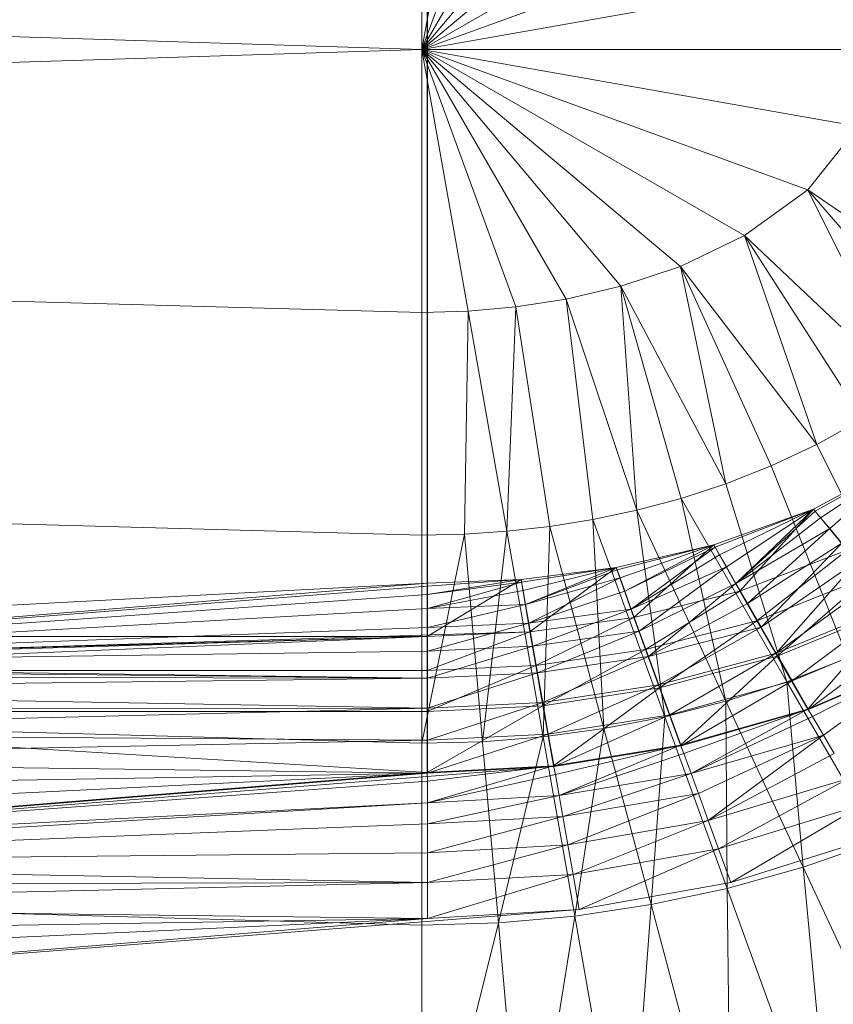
# Model space of a CAD drawing. Header units: metres. Extents: x 397.7 to 427.5, y 12.7 to 28.4.
# Tile 54 of 85: x 408.0177 to 408.1106, y 26.2021 to 26.3146. Entities that reach past the tile are written whole.
import ezdxf

# ---------------------------------------------------------------- set-up
doc = ezdxf.new("R2010")
doc.units = ezdxf.units.M
doc.layers.add('A-DETL-____-MBND', color=7, linetype='Continuous', lineweight=18)

# ---------------------------------------------------------------- blocks, each defined once
blk = doc.blocks.new('Family - Inodor P4-153813-07_PCI_P4')
at = {"layer": 'A-DETL-____-MBND', "color": 253, "true_color": 0xaaaaaa}
for p, q in [((0.51154, 0.26697), (0.51154, 0.13288)), ((0.51154, 0.13288), (0.51154, 0.26697)), ((0.5116, 0.13894), (0.5116, 0.2609)), ((0.5116, 0.13894), (0.5116, 0.2609)), ((0.51095, 0.19991), (0.51095, 0.22997)), ((0.51623, 0.22982), (0.51095, 0.19991)), ((0.52166, 0.22933), (0.51095, 0.19991)), ((0.52742, 0.22843), (0.51095, 0.19991)), ((0.53366, 0.22697), (0.51095, 0.19991)), ((0.54048, 0.22469), (0.51095, 0.19991)), ((0.54779, 0.22118), (0.51095, 0.19991)), ((0.55503, 0.21596), (0.51095, 0.19991)), ((0.51095, 0.19991), (0.00127, 0.2159)), ((0.5608, 0.2087), (0.51095, 0.19991)), ((0.51095, 0.19991), (0.00127, 0.18393)), ((0.56308, 0.19991), (0.51095, 0.19991)), ((0.5608, 0.19112), (0.51095, 0.19991)), ((0.55503, 0.18387), (0.51095, 0.19991)), ((0.51095, 0.19991), (0.51095, 0.16986)), ((0.54779, 0.17865), (0.51095, 0.19991)), ((0.54048, 0.17514), (0.51095, 0.19991)), ((0.53366, 0.17286), (0.51095, 0.19991)), ((0.52742, 0.17139), (0.51095, 0.19991)), ((0.52166, 0.1705), (0.51095, 0.19991)), ((0.51623, 0.17001), (0.51095, 0.19991)), ((0.5608, 0.19112), (0.55503, 0.18387)), ((0.51095, 0.16986), (0.00127, 0.18393)), ((0.55503, 0.18387), (0.54779, 0.17865)), ((0.57592, 0.16962), (0.55503, 0.18387)), ((0.55503, 0.18387), (0.56637, 0.16111)), ((0.5713, 0.16507), (0.55503, 0.18387)), ((0.54779, 0.17865), (0.54048, 0.17514)), ((0.56637, 0.16111), (0.54779, 0.17865)), ((0.54779, 0.17865), (0.55607, 0.1548)), ((0.56126, 0.1577), (0.54779, 0.17865)), ((0.54048, 0.17514), (0.53366, 0.17286)), ((0.55607, 0.1548), (0.54048, 0.17514)), ((0.54048, 0.17514), (0.54568, 0.15031)), ((0.55086, 0.15235), (0.54048, 0.17514)), ((0.53366, 0.17286), (0.52742, 0.17139)), ((0.54568, 0.15031), (0.53366, 0.17286)), ((0.53366, 0.17286), (0.53549, 0.14729)), ((0.54056, 0.14864), (0.53366, 0.17286)), ((0.52742, 0.17139), (0.52166, 0.1705)), ((0.53549, 0.14729), (0.52742, 0.17139)), ((0.52742, 0.17139), (0.53049, 0.14623)), ((0.51623, 0.17001), (0.51095, 0.16986)), ((0.51095, 0.16986), (0.51095, 0.14444)), ((0.51623, 0.17001), (0.5158, 0.14455)), ((0.52166, 0.1705), (0.51623, 0.17001)), ((0.52066, 0.14488), (0.51623, 0.17001)), ((0.52166, 0.1705), (0.52066, 0.14488)), ((0.52555, 0.14543), (0.52166, 0.1705)), ((0.51095, 0.14444), (0.00127, 0.15852)), ((0.56126, 0.1577), (0.55607, 0.1548)), ((0.55607, 0.1548), (0.55086, 0.15235)), ((0.55607, 0.1548), (0.56654, 0.13366)), ((0.55567, 0.14741), (0.56699, 0.15344)), ((0.55567, 0.14741), (0.56699, 0.15344)), ((0.56699, 0.15344), (0.55567, 0.14741)), ((0.55567, 0.14741), (0.56699, 0.15344)), ((0.55587, 0.14717), (0.56699, 0.15344)), ((0.55587, 0.14717), (0.56699, 0.15344)), ((0.5565, 0.14641), (0.56699, 0.15344)), ((0.5565, 0.14641), (0.56699, 0.15344)), ((0.55753, 0.14519), (0.56699, 0.15344)), ((0.55753, 0.14519), (0.56699, 0.15344)), ((0.55086, 0.15235), (0.54568, 0.15031)), ((0.55086, 0.15235), (0.55962, 0.13041)), ((0.54568, 0.15031), (0.54056, 0.14864)), ((0.54568, 0.15031), (0.55265, 0.12769)), ((0.54056, 0.14864), (0.53549, 0.14729)), ((0.55265, 0.12769), (0.54056, 0.14864)), ((0.54056, 0.14864), (0.54567, 0.12547)), ((0.54428, 0.14332), (0.55567, 0.14741)), ((0.54428, 0.14332), (0.55567, 0.14741)), ((0.55567, 0.14741), (0.54428, 0.14332)), ((0.54428, 0.14332), (0.55567, 0.14741)), ((0.54444, 0.14305), (0.55567, 0.14741)), ((0.54444, 0.14305), (0.55567, 0.14741)), ((0.54493, 0.1422), (0.55567, 0.14741)), ((0.54493, 0.1422), (0.55567, 0.14741)), ((0.54573, 0.14081), (0.55567, 0.14741)), ((0.54573, 0.14081), (0.55567, 0.14741)), ((0.54681, 0.13893), (0.55567, 0.14741)), ((0.54681, 0.13893), (0.55567, 0.14741)), ((0.54726, 0.13804), (0.55567, 0.14741)), ((0.54726, 0.13804), (0.55567, 0.14741)), ((0.55952, 0.14272), (0.55567, 0.14741)), ((0.55952, 0.14272), (0.55567, 0.14741)), ((0.55587, 0.14717), (0.55567, 0.14741)), ((0.55587, 0.14717), (0.55567, 0.14741)), ((0.53049, 0.14623), (0.52555, 0.14543)), ((0.53549, 0.14729), (0.53049, 0.14623)), ((0.53869, 0.1237), (0.53049, 0.14623)), ((0.53049, 0.14623), (0.53173, 0.12235)), ((0.54567, 0.12547), (0.53549, 0.14729)), ((0.53549, 0.14729), (0.53869, 0.1237)), ((0.55587, 0.14717), (0.54681, 0.13893)), ((0.54681, 0.13893), (0.55587, 0.14717)), ((0.5565, 0.14641), (0.54681, 0.13893)), ((0.54681, 0.13893), (0.5565, 0.14641)), ((0.5565, 0.14641), (0.55587, 0.14717)), ((0.5565, 0.14641), (0.55587, 0.14717)), ((0.55753, 0.14519), (0.5565, 0.14641)), ((0.55753, 0.14519), (0.5565, 0.14641)), ((0.52555, 0.14543), (0.52066, 0.14488)), ((0.52555, 0.14543), (0.52479, 0.12141)), ((0.53173, 0.12235), (0.52555, 0.14543)), ((0.55753, 0.14519), (0.54681, 0.13893)), ((0.54681, 0.13893), (0.55753, 0.14519)), ((0.54815, 0.13662), (0.55753, 0.14519)), ((0.54815, 0.13662), (0.55753, 0.14519)), ((0.55892, 0.14353), (0.55753, 0.14519)), ((0.55892, 0.14353), (0.55753, 0.14519)), ((0.5158, 0.14455), (0.51095, 0.14444)), ((0.5158, 0.14455), (0.51095, 0.12067)), ((0.51095, 0.12067), (0.51095, 0.14444)), ((0.52066, 0.14488), (0.5158, 0.14455)), ((0.51787, 0.12085), (0.5158, 0.14455)), ((0.52066, 0.14488), (0.51787, 0.12085)), ((0.52479, 0.12141), (0.52066, 0.14488)), ((0.53313, 0.14076), (0.54428, 0.14332)), ((0.53313, 0.14076), (0.54428, 0.14332)), ((0.53313, 0.14076), (0.54428, 0.14332)), ((0.53313, 0.14076), (0.54428, 0.14332)), ((0.53324, 0.14047), (0.54428, 0.14332)), ((0.53324, 0.14047), (0.54428, 0.14332)), ((0.53358, 0.13955), (0.54428, 0.14332)), ((0.53358, 0.13955), (0.54428, 0.14332)), ((0.53412, 0.13804), (0.54428, 0.14332)), ((0.53412, 0.13804), (0.54428, 0.14332)), ((0.54444, 0.14305), (0.53412, 0.13804)), ((0.53412, 0.13804), (0.54444, 0.14305)), ((0.53487, 0.136), (0.54444, 0.14305)), ((0.53487, 0.136), (0.54444, 0.14305)), ((0.53515, 0.13505), (0.54428, 0.14332)), ((0.53515, 0.13505), (0.54428, 0.14332)), ((0.54726, 0.13804), (0.54428, 0.14332)), ((0.54726, 0.13804), (0.54428, 0.14332)), ((0.54444, 0.14305), (0.54428, 0.14332)), ((0.54444, 0.14305), (0.54428, 0.14332)), ((0.54493, 0.1422), (0.54444, 0.14305)), ((0.54493, 0.1422), (0.54444, 0.14305)), ((0.55892, 0.14353), (0.54815, 0.13662)), ((0.54815, 0.13662), (0.55892, 0.14353)), ((0.5497, 0.13393), (0.55892, 0.14353)), ((0.5497, 0.13393), (0.55892, 0.14353)), ((0.54493, 0.1422), (0.53487, 0.136)), ((0.53487, 0.136), (0.54493, 0.1422)), ((0.54573, 0.14081), (0.54493, 0.1422)), ((0.54573, 0.14081), (0.54493, 0.1422)), ((0.54726, 0.13804), (0.55952, 0.14272)), ((0.54726, 0.13804), (0.55952, 0.14272)), ((0.55952, 0.14272), (0.54726, 0.13804)), ((0.54921, 0.13467), (0.55952, 0.14272)), ((0.54921, 0.13467), (0.55952, 0.14272)), ((0.52228, 0.13938), (0.53313, 0.14076)), ((0.52228, 0.13938), (0.53313, 0.14076)), ((0.53313, 0.14076), (0.52228, 0.13938)), ((0.52228, 0.13938), (0.53313, 0.14076)), ((0.52233, 0.13907), (0.53313, 0.14076)), ((0.52233, 0.13907), (0.53313, 0.14076)), ((0.5225, 0.13811), (0.53313, 0.14076)), ((0.5225, 0.13811), (0.53313, 0.14076)), ((0.52278, 0.13653), (0.53313, 0.14076)), ((0.52278, 0.13653), (0.53313, 0.14076)), ((0.52327, 0.1334), (0.53313, 0.14076)), ((0.52327, 0.1334), (0.53313, 0.14076)), ((0.53515, 0.13505), (0.53313, 0.14076)), ((0.53515, 0.13505), (0.53313, 0.14076)), ((0.53324, 0.14047), (0.53313, 0.14076)), ((0.53324, 0.14047), (0.53313, 0.14076)), ((0.54573, 0.14081), (0.53487, 0.136)), ((0.53487, 0.136), (0.54573, 0.14081)), ((0.53578, 0.13349), (0.54573, 0.14081)), ((0.53578, 0.13349), (0.54573, 0.14081)), ((0.54681, 0.13893), (0.54573, 0.14081)), ((0.54681, 0.13893), (0.54573, 0.14081)), ((0.56065, 0.14147), (0.5497, 0.13393)), ((0.5497, 0.13393), (0.56065, 0.14147)), ((0.55142, 0.13096), (0.56065, 0.14147)), ((0.55142, 0.13096), (0.56065, 0.14147)), ((0.53324, 0.14047), (0.52278, 0.13653)), ((0.52278, 0.13653), (0.53324, 0.14047)), ((0.53358, 0.13955), (0.52278, 0.13653)), ((0.52278, 0.13653), (0.53358, 0.13955)), ((0.52316, 0.13439), (0.53358, 0.13955)), ((0.52316, 0.13439), (0.53358, 0.13955)), ((0.53358, 0.13955), (0.53324, 0.14047)), ((0.53358, 0.13955), (0.53324, 0.14047)), ((0.53412, 0.13804), (0.53358, 0.13955)), ((0.53412, 0.13804), (0.53358, 0.13955)), ((0.56202, 0.13974), (0.54921, 0.13467)), ((0.54921, 0.13467), (0.56202, 0.13974)), ((0.55155, 0.13062), (0.56202, 0.13974)), ((0.55155, 0.13062), (0.56202, 0.13974)), ((0.39665, 0.13288), (0.5116, 0.13894)), ((0.5116, 0.13894), (0.39665, 0.1296)), ((0.39665, 0.13288), (0.5116, 0.13894)), ((0.39665, 0.13288), (0.5116, 0.13894)), ((0.39665, 0.13288), (0.5116, 0.13894)), ((0.39665, 0.1296), (0.5116, 0.13894)), ((0.39665, 0.1296), (0.5116, 0.13894)), ((0.5116, 0.13863), (0.39665, 0.1296)), ((0.39665, 0.1296), (0.5116, 0.13863)), ((0.51154, 0.13288), (0.52228, 0.13938)), ((0.51154, 0.13288), (0.52228, 0.13938)), ((0.5116, 0.13894), (0.51154, 0.13288)), ((0.51154, 0.13288), (0.5116, 0.13894)), ((0.51154, 0.13288), (0.5116, 0.13894)), ((0.5116, 0.13894), (0.52228, 0.13938)), ((0.5116, 0.13894), (0.52228, 0.13938)), ((0.5116, 0.13894), (0.52228, 0.13938)), ((0.5116, 0.13765), (0.52228, 0.13938)), ((0.5116, 0.13863), (0.52228, 0.13938)), ((0.5116, 0.13894), (0.52228, 0.13938)), ((0.5116, 0.13765), (0.52228, 0.13938)), ((0.5116, 0.13863), (0.52228, 0.13938)), ((0.52233, 0.13907), (0.5116, 0.13765)), ((0.5116, 0.13605), (0.52233, 0.13907)), ((0.5116, 0.13605), (0.52233, 0.13907)), ((0.5116, 0.13765), (0.52233, 0.13907)), ((0.5116, 0.13863), (0.5116, 0.13894)), ((0.5116, 0.13863), (0.5116, 0.13894)), ((0.5116, 0.13765), (0.5116, 0.13863)), ((0.5116, 0.13765), (0.5116, 0.13863)), ((0.52327, 0.1334), (0.52228, 0.13938)), ((0.52327, 0.1334), (0.52228, 0.13938)), ((0.52233, 0.13907), (0.52228, 0.13938)), ((0.52233, 0.13907), (0.52228, 0.13938)), ((0.5225, 0.13811), (0.52233, 0.13907)), ((0.5225, 0.13811), (0.52233, 0.13907)), ((0.54681, 0.13893), (0.53578, 0.13349)), ((0.53578, 0.13349), (0.54681, 0.13893)), ((0.53684, 0.13057), (0.54681, 0.13893)), ((0.53684, 0.13057), (0.54681, 0.13893)), ((0.54815, 0.13662), (0.54681, 0.13893)), ((0.54815, 0.13662), (0.54681, 0.13893)), ((0.56264, 0.1391), (0.55142, 0.13096)), ((0.55142, 0.13096), (0.56264, 0.1391)), ((0.5116, 0.13765), (0.39665, 0.1296)), ((0.39665, 0.1296), (0.5116, 0.13765)), ((0.5225, 0.13811), (0.5116, 0.13605)), ((0.5116, 0.13605), (0.5225, 0.13811)), ((0.5116, 0.13605), (0.5116, 0.13765)), ((0.5116, 0.13605), (0.5116, 0.13765)), ((0.52278, 0.13653), (0.5225, 0.13811)), ((0.52278, 0.13653), (0.5225, 0.13811)), ((0.53412, 0.13804), (0.52316, 0.13439)), ((0.52316, 0.13439), (0.53412, 0.13804)), ((0.53487, 0.136), (0.53412, 0.13804)), ((0.53487, 0.136), (0.53412, 0.13804)), ((0.53515, 0.13505), (0.54726, 0.13804)), ((0.53515, 0.13505), (0.54726, 0.13804)), ((0.54726, 0.13804), (0.53515, 0.13505)), ((0.53648, 0.13139), (0.54726, 0.13804)), ((0.53648, 0.13139), (0.54726, 0.13804)), ((0.54921, 0.13467), (0.54726, 0.13804)), ((0.54921, 0.13467), (0.54726, 0.13804)), ((0.52278, 0.13653), (0.5116, 0.13605)), ((0.5116, 0.13388), (0.52278, 0.13653)), ((0.5116, 0.13605), (0.52278, 0.13653)), ((0.5116, 0.13388), (0.52278, 0.13653)), ((0.52316, 0.13439), (0.52278, 0.13653)), ((0.52316, 0.13439), (0.52278, 0.13653)), ((0.54815, 0.13662), (0.53684, 0.13057)), ((0.53684, 0.13057), (0.54815, 0.13662)), ((0.5497, 0.13393), (0.54815, 0.13662)), ((0.5497, 0.13393), (0.54815, 0.13662)), ((0.56484, 0.13647), (0.55142, 0.13096)), ((0.55142, 0.13096), (0.56484, 0.13647)), ((0.56503, 0.13616), (0.55155, 0.13062)), ((0.55155, 0.13062), (0.56503, 0.13616)), ((0.55325, 0.12779), (0.56484, 0.13647)), ((0.55325, 0.12779), (0.56484, 0.13647)), ((0.55504, 0.12458), (0.56503, 0.13616)), ((0.55504, 0.12458), (0.56503, 0.13616)), ((0.5116, 0.13605), (0.39665, 0.1296)), ((0.39665, 0.1296), (0.5116, 0.13605)), ((0.5116, 0.13388), (0.5116, 0.13605)), ((0.5116, 0.13388), (0.5116, 0.13605)), ((0.53487, 0.136), (0.52316, 0.13439)), ((0.52316, 0.13439), (0.53487, 0.136)), ((0.52327, 0.1334), (0.53515, 0.13505)), ((0.52327, 0.1334), (0.53515, 0.13505)), ((0.53515, 0.13505), (0.52327, 0.1334)), ((0.52362, 0.13176), (0.53487, 0.136)), ((0.52362, 0.13176), (0.53487, 0.136)), ((0.52395, 0.12956), (0.53515, 0.13505)), ((0.52395, 0.12956), (0.53515, 0.13505)), ((0.53578, 0.13349), (0.53487, 0.136)), ((0.53578, 0.13349), (0.53487, 0.136)), ((0.53648, 0.13139), (0.53515, 0.13505)), ((0.53648, 0.13139), (0.53515, 0.13505)), ((0.51095, 0.12067), (0.00127, 0.13475)), ((0.5116, 0.13388), (0.39665, 0.1296)), ((0.39665, 0.1296), (0.5116, 0.13388)), ((0.52316, 0.13439), (0.5116, 0.13388)), ((0.5116, 0.1312), (0.52316, 0.13439)), ((0.5116, 0.13388), (0.52316, 0.13439)), ((0.5116, 0.1312), (0.52316, 0.13439)), ((0.5116, 0.1312), (0.5116, 0.13388)), ((0.5116, 0.1312), (0.5116, 0.13388)), ((0.52362, 0.13176), (0.52316, 0.13439)), ((0.52362, 0.13176), (0.52316, 0.13439)), ((0.54921, 0.13467), (0.53648, 0.13139)), ((0.53648, 0.13139), (0.54921, 0.13467)), ((0.5497, 0.13393), (0.53684, 0.13057)), ((0.53684, 0.13057), (0.5497, 0.13393)), ((0.53802, 0.12735), (0.5497, 0.13393)), ((0.53802, 0.12735), (0.5497, 0.13393)), ((0.53808, 0.127), (0.54921, 0.13467)), ((0.53808, 0.127), (0.54921, 0.13467)), ((0.55155, 0.13062), (0.54921, 0.13467)), ((0.55155, 0.13062), (0.54921, 0.13467)), ((0.55142, 0.13096), (0.5497, 0.13393)), ((0.55142, 0.13096), (0.5497, 0.13393)), ((0.52327, 0.1334), (0.00127, 0.11723)), ((0.00187, 0.11726), (0.52327, 0.1334)), ((0.00187, 0.11726), (0.52327, 0.1334)), ((0.00187, 0.11726), (0.51154, 0.13288)), ((0.00187, 0.11726), (0.51154, 0.13288)), ((0.28176, 0.12326), (0.51154, 0.13288)), ((0.28176, 0.12326), (0.51154, 0.13288)), ((0.51154, 0.13288), (0.39665, 0.13288)), ((0.51154, 0.13288), (0.39665, 0.13288)), ((0.51154, 0.13288), (0.39665, 0.13288)), ((0.51154, 0.13288), (0.39665, 0.13288)), ((0.51154, 0.13288), (0.39665, 0.1296)), ((0.51154, 0.13288), (0.39665, 0.13288)), ((0.39665, 0.1296), (0.51154, 0.13288)), ((0.51154, 0.13288), (0.52327, 0.1334)), ((0.51154, 0.12899), (0.52327, 0.1334)), ((0.51154, 0.13288), (0.52327, 0.1334)), ((0.51154, 0.12899), (0.52327, 0.1334)), ((0.52327, 0.1334), (0.51154, 0.13288)), ((0.51154, 0.13288), (0.52327, 0.1334)), ((0.51154, 0.12899), (0.51154, 0.13288)), ((0.51154, 0.13288), (0.51154, 0.12899)), ((0.52395, 0.12956), (0.52327, 0.1334)), ((0.52395, 0.12956), (0.52327, 0.1334)), ((0.53578, 0.13349), (0.52362, 0.13176)), ((0.52362, 0.13176), (0.53578, 0.13349)), ((0.52416, 0.1287), (0.53578, 0.13349)), ((0.52416, 0.1287), (0.53578, 0.13349)), ((0.53684, 0.13057), (0.53578, 0.13349)), ((0.53684, 0.13057), (0.53578, 0.13349)), ((0.5672, 0.13367), (0.55325, 0.12779)), ((0.55325, 0.12779), (0.5672, 0.13367)), ((0.55513, 0.12452), (0.5672, 0.13367)), ((0.55513, 0.12452), (0.5672, 0.13367)), ((0.52362, 0.13176), (0.5116, 0.1312)), ((0.5116, 0.1281), (0.52362, 0.13176)), ((0.5116, 0.1312), (0.52362, 0.13176)), ((0.5116, 0.1281), (0.52362, 0.13176)), ((0.52416, 0.1287), (0.52362, 0.13176)), ((0.52416, 0.1287), (0.52362, 0.13176)), ((0.5116, 0.1312), (0.39665, 0.1296)), ((0.39665, 0.1296), (0.5116, 0.1312)), ((0.5116, 0.1281), (0.5116, 0.1312)), ((0.5116, 0.1281), (0.5116, 0.1312)), ((0.53648, 0.13139), (0.52395, 0.12956)), ((0.52395, 0.12956), (0.53648, 0.13139)), ((0.53684, 0.13057), (0.52416, 0.1287)), ((0.52416, 0.1287), (0.53684, 0.13057)), ((0.52475, 0.12532), (0.53684, 0.13057)), ((0.52475, 0.12532), (0.53684, 0.13057)), ((0.52476, 0.12496), (0.53648, 0.13139)), ((0.52476, 0.12496), (0.53648, 0.13139)), ((0.53808, 0.127), (0.53648, 0.13139)), ((0.53808, 0.127), (0.53648, 0.13139)), ((0.53802, 0.12735), (0.53684, 0.13057)), ((0.53802, 0.12735), (0.53684, 0.13057)), ((0.55142, 0.13096), (0.53802, 0.12735)), ((0.53802, 0.12735), (0.55142, 0.13096)), ((0.55155, 0.13062), (0.53808, 0.127)), ((0.53808, 0.127), (0.55155, 0.13062)), ((0.53927, 0.12391), (0.55142, 0.13096)), ((0.53927, 0.12391), (0.55142, 0.13096)), ((0.54047, 0.12044), (0.55155, 0.13062)), ((0.54047, 0.12044), (0.55155, 0.13062)), ((0.55325, 0.12779), (0.55142, 0.13096)), ((0.55325, 0.12779), (0.55142, 0.13096)), ((0.55504, 0.12458), (0.55155, 0.13062)), ((0.55504, 0.12458), (0.55155, 0.13062)), ((0.56951, 0.13081), (0.55504, 0.12458)), ((0.55504, 0.12458), (0.56951, 0.13081)), ((0.56962, 0.13078), (0.55513, 0.12452)), ((0.55558, 0.12374), (0.56951, 0.13081)), ((0.55558, 0.12374), (0.56951, 0.13081)), ((0.55681, 0.12161), (0.56951, 0.13081)), ((0.55681, 0.12161), (0.56951, 0.13081)), ((0.5116, 0.1281), (0.39665, 0.1296)), ((0.5116, 0.1281), (0.39665, 0.1296)), ((0.52395, 0.12956), (0.51154, 0.12899)), ((0.51154, 0.12431), (0.52395, 0.12956)), ((0.51154, 0.12899), (0.52395, 0.12956)), ((0.51154, 0.12431), (0.52395, 0.12956)), ((0.52476, 0.12496), (0.52395, 0.12956)), ((0.52476, 0.12496), (0.52395, 0.12956)), ((0.55962, 0.13041), (0.55265, 0.12769)), ((0.5116, 0.1281), (0.39665, 0.12929)), ((0.5116, 0.1281), (0.39665, 0.12929)), ((0.39665, 0.12899), (0.51154, 0.12899)), ((0.51154, 0.12899), (0.39665, 0.12899)), ((0.5116, 0.1281), (0.39665, 0.12831)), ((0.5116, 0.1281), (0.39665, 0.12831)), ((0.51154, 0.12431), (0.51154, 0.12899)), ((0.51154, 0.12899), (0.51154, 0.12431)), ((0.52416, 0.1287), (0.5116, 0.1281)), ((0.5116, 0.12467), (0.52416, 0.1287)), ((0.5116, 0.1281), (0.52416, 0.1287)), ((0.5116, 0.12467), (0.52416, 0.1287)), ((0.52475, 0.12532), (0.52416, 0.1287)), ((0.52475, 0.12532), (0.52416, 0.1287)), ((0.5116, 0.1281), (0.39665, 0.12671)), ((0.39665, 0.12671), (0.5116, 0.1281)), ((0.5116, 0.12467), (0.5116, 0.1281)), ((0.5116, 0.12467), (0.5116, 0.1281)), ((0.53802, 0.12735), (0.52475, 0.12532)), ((0.52475, 0.12532), (0.53802, 0.12735)), ((0.52539, 0.12172), (0.53802, 0.12735)), ((0.52539, 0.12172), (0.53802, 0.12735)), ((0.53927, 0.12391), (0.53802, 0.12735)), ((0.53927, 0.12391), (0.53802, 0.12735)), ((0.55325, 0.12779), (0.53927, 0.12391)), ((0.53927, 0.12391), (0.55325, 0.12779)), ((0.54056, 0.12037), (0.55325, 0.12779)), ((0.54056, 0.12037), (0.55325, 0.12779)), ((0.55265, 0.12769), (0.54567, 0.12547)), ((0.56314, 0.10952), (0.55265, 0.12769)), ((0.55265, 0.12769), (0.55451, 0.1065)), ((0.55513, 0.12452), (0.55325, 0.12779)), ((0.55513, 0.12452), (0.55325, 0.12779)), ((0.5116, 0.12467), (0.39665, 0.12671)), ((0.5116, 0.12467), (0.39665, 0.12671)), ((0.53808, 0.127), (0.52476, 0.12496)), ((0.52476, 0.12496), (0.53808, 0.127)), ((0.52597, 0.11809), (0.53808, 0.127)), ((0.52597, 0.11809), (0.53808, 0.127)), ((0.54047, 0.12044), (0.53808, 0.127)), ((0.54047, 0.12044), (0.53808, 0.127)), ((0.52476, 0.12496), (0.51154, 0.12431)), ((0.51154, 0.11733), (0.52476, 0.12496)), ((0.51154, 0.12431), (0.52476, 0.12496)), ((0.51154, 0.11733), (0.52476, 0.12496)), ((0.52475, 0.12532), (0.5116, 0.12467)), ((0.5116, 0.12101), (0.52475, 0.12532)), ((0.5116, 0.12467), (0.52475, 0.12532)), ((0.5116, 0.12101), (0.52475, 0.12532)), ((0.52539, 0.12172), (0.52475, 0.12532)), ((0.52539, 0.12172), (0.52475, 0.12532)), ((0.52597, 0.11809), (0.52476, 0.12496)), ((0.52597, 0.11809), (0.52476, 0.12496)), ((0.54567, 0.12547), (0.53869, 0.1237)), ((0.55451, 0.1065), (0.54567, 0.12547)), ((0.54567, 0.12547), (0.54583, 0.10408)), ((0.5116, 0.12467), (0.39665, 0.12454)), ((0.39665, 0.12186), (0.5116, 0.12467)), ((0.39665, 0.12454), (0.5116, 0.12467)), ((0.39665, 0.12186), (0.5116, 0.12467)), ((0.39665, 0.12431), (0.51154, 0.12431)), ((0.51154, 0.12431), (0.39665, 0.12431)), ((0.51154, 0.11733), (0.39665, 0.12431)), ((0.51154, 0.11733), (0.39665, 0.12431)), ((0.51154, 0.11733), (0.51154, 0.12431)), ((0.51154, 0.12431), (0.51154, 0.11733)), ((0.5116, 0.12101), (0.5116, 0.12467)), ((0.5116, 0.12101), (0.5116, 0.12467)), ((0.53927, 0.12391), (0.52539, 0.12172)), ((0.52539, 0.12172), (0.53927, 0.12391)), ((0.52605, 0.11801), (0.53927, 0.12391)), ((0.52605, 0.11801), (0.53927, 0.12391)), ((0.54056, 0.12037), (0.53927, 0.12391)), ((0.54056, 0.12037), (0.53927, 0.12391)), ((0.55504, 0.12458), (0.54047, 0.12044)), ((0.54047, 0.12044), (0.55504, 0.12458)), ((0.55513, 0.12452), (0.54056, 0.12037)), ((0.54086, 0.11952), (0.55504, 0.12458)), ((0.54086, 0.11952), (0.55504, 0.12458)), ((0.5417, 0.11721), (0.55504, 0.12458)), ((0.5417, 0.11721), (0.55504, 0.12458)), ((0.55558, 0.12374), (0.5417, 0.11721)), ((0.5417, 0.11721), (0.55558, 0.12374)), ((0.55558, 0.12374), (0.55504, 0.12458)), ((0.55558, 0.12374), (0.55504, 0.12458)), ((0.55681, 0.12161), (0.55558, 0.12374)), ((0.55681, 0.12161), (0.55558, 0.12374)), ((0.53869, 0.1237), (0.53173, 0.12235)), ((0.53869, 0.1237), (0.53712, 0.10224)), ((0.54583, 0.10408), (0.53869, 0.1237)), ((0.5116, 0.12101), (0.39665, 0.12186)), ((0.5116, 0.12101), (0.39665, 0.12186)), ((0.52539, 0.12172), (0.5116, 0.12101)), ((0.5116, 0.11724), (0.52539, 0.12172)), ((0.5116, 0.12101), (0.52539, 0.12172)), ((0.5116, 0.11724), (0.52539, 0.12172)), ((0.53173, 0.12235), (0.52479, 0.12141)), ((0.52605, 0.11801), (0.52539, 0.12172)), ((0.52605, 0.11801), (0.52539, 0.12172)), ((0.53173, 0.12235), (0.5284, 0.10094)), ((0.53712, 0.10224), (0.53173, 0.12235)), ((0.55681, 0.12161), (0.5417, 0.11721)), ((0.5417, 0.11721), (0.55681, 0.12161)), ((0.54253, 0.11492), (0.55681, 0.12161)), ((0.54253, 0.11492), (0.55681, 0.12161)), ((0.54366, 0.11184), (0.55681, 0.12161)), ((0.54366, 0.11184), (0.55681, 0.12161)), ((0.55803, 0.1195), (0.55681, 0.12161)), ((0.55803, 0.1195), (0.55681, 0.12161)), ((0.5116, 0.12101), (0.39665, 0.11876)), ((0.39665, 0.11876), (0.5116, 0.12101)), ((0.51787, 0.12085), (0.51095, 0.12067)), ((0.51095, 0.09991), (0.51095, 0.12067)), ((0.5116, 0.11724), (0.5116, 0.12101)), ((0.5116, 0.11724), (0.5116, 0.12101)), ((0.52479, 0.12141), (0.51787, 0.12085)), ((0.51968, 0.10017), (0.51787, 0.12085)), ((0.52479, 0.12141), (0.51968, 0.10017)), ((0.5284, 0.10094), (0.52479, 0.12141)), ((0.54047, 0.12044), (0.52597, 0.11809)), ((0.52597, 0.11809), (0.54047, 0.12044)), ((0.54056, 0.12037), (0.52605, 0.11801)), ((0.5262, 0.11712), (0.54047, 0.12044)), ((0.5262, 0.11712), (0.54047, 0.12044)), ((0.52662, 0.1147), (0.54047, 0.12044)), ((0.52662, 0.1147), (0.54047, 0.12044)), ((0.54086, 0.11952), (0.54047, 0.12044)), ((0.54086, 0.11952), (0.54047, 0.12044)), ((0.54086, 0.11952), (0.52662, 0.1147)), ((0.52662, 0.1147), (0.54086, 0.11952)), ((0.5417, 0.11721), (0.54086, 0.11952)), ((0.5417, 0.11721), (0.54086, 0.11952)), ((0.55803, 0.1195), (0.54366, 0.11184)), ((0.54366, 0.11184), (0.55803, 0.1195)), ((0.5116, 0.11724), (0.39665, 0.11876)), ((0.5116, 0.11724), (0.39665, 0.11876)), ((0.52597, 0.11809), (0.51154, 0.11733)), ((0.51154, 0.11733), (0.52597, 0.11809)), ((0.5116, 0.11634), (0.52597, 0.11809)), ((0.5116, 0.11388), (0.52597, 0.11809)), ((0.5116, 0.11388), (0.52597, 0.11809)), ((0.5116, 0.11634), (0.52597, 0.11809)), ((0.5262, 0.11712), (0.52597, 0.11809)), ((0.5262, 0.11712), (0.52597, 0.11809)), ((0.39665, 0.1079), (0.52605, 0.11801)), ((0.51154, 0.11733), (0.39665, 0.10799)), ((0.39665, 0.10799), (0.51154, 0.11733)), ((0.5116, 0.11724), (0.39665, 0.11533)), ((0.39665, 0.1079), (0.5116, 0.11724)), ((0.39665, 0.11167), (0.5116, 0.11724)), ((0.39665, 0.11533), (0.5116, 0.11724)), ((0.39665, 0.1079), (0.5116, 0.11724)), ((0.39665, 0.11167), (0.5116, 0.11724)), ((0.5116, 0.11634), (0.51154, 0.11733)), ((0.5116, 0.11634), (0.51154, 0.11733)), ((0.52605, 0.11801), (0.5116, 0.11724)), ((0.5116, 0.11724), (0.52605, 0.11801)), ((0.5262, 0.11712), (0.5116, 0.11388)), ((0.5116, 0.11388), (0.5262, 0.11712)), ((0.52662, 0.1147), (0.5262, 0.11712)), ((0.52662, 0.1147), (0.5262, 0.11712)), ((0.5417, 0.11721), (0.52662, 0.1147)), ((0.52662, 0.1147), (0.5417, 0.11721)), ((0.52705, 0.1123), (0.5417, 0.11721)), ((0.52705, 0.1123), (0.5417, 0.11721)), ((0.54253, 0.11492), (0.5417, 0.11721)), ((0.54253, 0.11492), (0.5417, 0.11721)), ((0.5116, 0.11634), (0.39665, 0.10799)), ((0.39665, 0.10799), (0.5116, 0.11634)), ((0.5116, 0.11388), (0.5116, 0.11634)), ((0.5116, 0.11388), (0.5116, 0.11634)), ((0.55967, 0.11666), (0.54366, 0.11184)), ((0.54366, 0.11184), (0.55967, 0.11666)), ((0.54482, 0.10863), (0.55967, 0.11666)), ((0.54482, 0.10863), (0.55967, 0.11666)), ((0.54253, 0.11492), (0.52705, 0.1123)), ((0.52705, 0.1123), (0.54253, 0.11492)), ((0.52762, 0.10907), (0.54253, 0.11492)), ((0.52762, 0.10907), (0.54253, 0.11492)), ((0.54366, 0.11184), (0.54253, 0.11492)), ((0.54366, 0.11184), (0.54253, 0.11492)), ((0.51095, 0.09991), (0.00127, 0.11399)), ((0.5116, 0.11388), (0.39665, 0.10799)), ((0.39665, 0.10799), (0.5116, 0.11388)), ((0.3967, 0.10699), (0.5116, 0.11388)), ((0.3967, 0.10699), (0.5116, 0.11388)), ((0.52662, 0.1147), (0.5116, 0.11388)), ((0.5116, 0.11145), (0.52662, 0.1147)), ((0.5116, 0.11388), (0.52662, 0.1147)), ((0.5116, 0.11145), (0.52662, 0.1147)), ((0.5116, 0.11145), (0.5116, 0.11388)), ((0.5116, 0.11145), (0.5116, 0.11388)), ((0.52705, 0.1123), (0.52662, 0.1147)), ((0.52705, 0.1123), (0.52662, 0.1147)), ((0.56138, 0.1137), (0.54482, 0.10863)), ((0.54482, 0.10863), (0.56138, 0.1137)), ((0.54623, 0.10478), (0.56138, 0.1137)), ((0.54623, 0.10478), (0.56138, 0.1137)), ((0.5116, 0.11145), (0.3967, 0.10699)), ((0.3967, 0.10699), (0.5116, 0.11145)), ((0.52705, 0.1123), (0.5116, 0.11145)), ((0.5116, 0.10817), (0.52705, 0.1123)), ((0.5116, 0.11145), (0.52705, 0.1123)), ((0.5116, 0.10817), (0.52705, 0.1123)), ((0.5116, 0.10817), (0.5116, 0.11145)), ((0.5116, 0.10817), (0.5116, 0.11145)), ((0.52762, 0.10907), (0.52705, 0.1123)), ((0.52762, 0.10907), (0.52705, 0.1123)), ((0.54366, 0.11184), (0.52762, 0.10907)), ((0.52762, 0.10907), (0.54366, 0.11184)), ((0.52821, 0.1057), (0.54366, 0.11184)), ((0.52821, 0.1057), (0.54366, 0.11184)), ((0.54482, 0.10863), (0.54366, 0.11184)), ((0.54482, 0.10863), (0.54366, 0.11184)), ((0.56343, 0.11016), (0.54623, 0.10478)), ((0.56314, 0.10952), (0.55451, 0.1065)), ((0.5116, 0.10817), (0.3967, 0.10699)), ((0.3967, 0.10699), (0.5116, 0.10817)), ((0.52762, 0.10907), (0.5116, 0.10817)), ((0.5116, 0.10475), (0.52762, 0.10907)), ((0.5116, 0.10817), (0.52762, 0.10907)), ((0.5116, 0.10475), (0.52762, 0.10907)), ((0.5116, 0.10475), (0.5116, 0.10817)), ((0.5116, 0.10475), (0.5116, 0.10817)), ((0.52821, 0.1057), (0.52762, 0.10907)), ((0.52821, 0.1057), (0.52762, 0.10907)), ((0.54482, 0.10863), (0.52821, 0.1057)), ((0.52821, 0.1057), (0.54482, 0.10863)), ((0.52893, 0.10167), (0.54482, 0.10863)), ((0.52893, 0.10167), (0.54482, 0.10863)), ((0.54623, 0.10478), (0.54482, 0.10863)), ((0.54623, 0.10478), (0.54482, 0.10863)), ((0.5116, 0.10475), (0.3967, 0.10699)), ((0.5116, 0.10475), (0.3967, 0.10699)), ((0.55451, 0.1065), (0.54583, 0.10408)), ((0.5694, 0.07457), (0.55451, 0.1065)), ((0.55451, 0.1065), (0.55786, 0.07104)), ((0.5116, 0.10475), (0.3967, 0.10454)), ((0.3967, 0.1021), (0.5116, 0.10475)), ((0.3967, 0.10454), (0.5116, 0.10475)), ((0.3967, 0.1021), (0.5116, 0.10475)), ((0.52821, 0.1057), (0.5116, 0.10475)), ((0.5116, 0.10065), (0.52821, 0.1057)), ((0.5116, 0.10475), (0.52821, 0.1057)), ((0.5116, 0.10065), (0.52821, 0.1057)), ((0.5116, 0.10065), (0.5116, 0.10475)), ((0.5116, 0.10065), (0.5116, 0.10475)), ((0.52893, 0.10167), (0.52821, 0.1057)), ((0.52893, 0.10167), (0.52821, 0.1057)), ((0.54623, 0.10478), (0.52893, 0.10167)), ((0.54583, 0.10408), (0.53712, 0.10224)), ((0.55786, 0.07104), (0.54583, 0.10408)), ((0.54583, 0.10408), (0.54621, 0.06833)), ((0.5116, 0.10065), (0.3967, 0.1021)), ((0.5116, 0.10065), (0.3967, 0.1021)), ((0.39671, 0.09131), (0.52893, 0.10167)), ((0.52893, 0.10167), (0.5116, 0.10065)), ((0.5116, 0.10065), (0.52893, 0.10167)), ((0.53712, 0.10224), (0.5284, 0.10094)), ((0.53712, 0.10224), (0.53449, 0.06641)), ((0.54621, 0.06833), (0.53712, 0.10224)), ((0.5116, 0.10065), (0.3967, 0.09882)), ((0.3967, 0.0954), (0.5116, 0.10065)), ((0.3967, 0.09882), (0.5116, 0.10065)), ((0.3967, 0.0954), (0.5116, 0.10065)), ((0.39671, 0.09131), (0.5116, 0.10065)), ((0.39671, 0.09131), (0.5116, 0.10065)), ((0.51968, 0.10017), (0.51095, 0.09991)), ((0.51968, 0.10017), (0.51095, 0.06488)), ((0.5284, 0.10094), (0.51968, 0.10017)), ((0.52273, 0.06526), (0.51968, 0.10017)), ((0.5284, 0.10094), (0.52273, 0.06526)), ((0.53449, 0.06641), (0.5284, 0.10094)), ((0.51095, 0.06488), (0.51095, 0.09991))]:
    blk.add_line(p, q, dxfattribs=at)
blk = doc.blocks.new('LONDR55-XX_ZZ-ARQ-CAA-M3D-Londres55_ifc-1-07_PCI_P4')
at = {"layer": 'A-DETL-____-MBND', "color": 253, "lineweight": 18, "true_color": 0xaaaaaa}
blk.add_blockref('Family - Inodor P4-153813-07_PCI_P4', (407.55268, 26.11126), dxfattribs=at)

msp = doc.modelspace()

# ---------------------------------------------------------------- block references
at = {"lineweight": 5}
msp.add_blockref('LONDR55-XX_ZZ-ARQ-CAA-M3D-Londres55_ifc-1-07_PCI_P4', (0, 0), dxfattribs=at)

doc.saveas('drawing.dxf')
